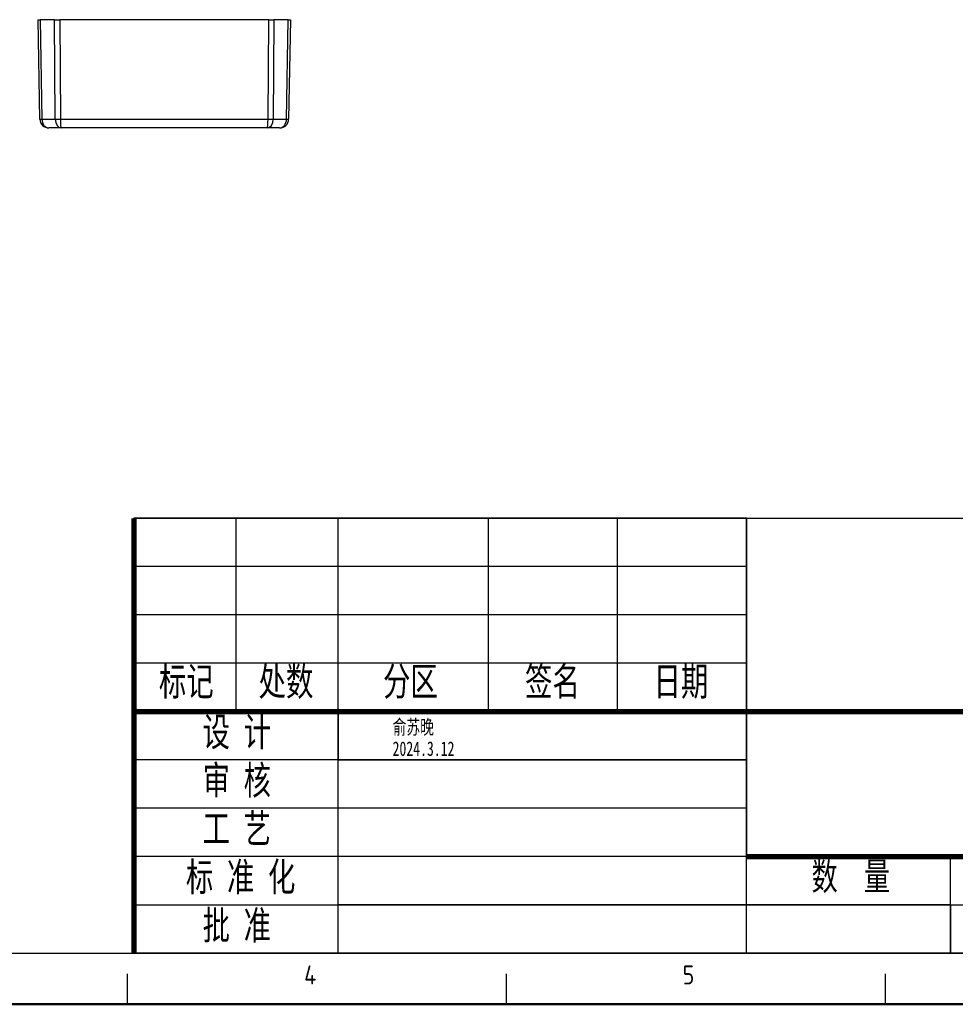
# Model space of a CAD drawing. Header units: millimetres. Extents: x 988 to 2668, y 368 to 1556.
# Tile 2 of 7: x 1558 to 2077, y 368 to 914. Entities that reach past the tile are written whole.
import ezdxf

# ---------------------------------------------------------------- set-up
doc = ezdxf.new("R2010")
doc.units = ezdxf.units.MM
doc.styles.add('LONG', font='gbenor.shx', dxfattribs={"bigfont": 'gbcbig.shx'})

msp = doc.modelspace()

# ---------------------------------------------------------------- linework, layer by layer
at = {"color": 7, "linetype": 'Continuous', "lineweight": 25}
for p, q in [((1569.45, 858.88), (1568.49, 913.97)), ((1568.49, 913.97), (1569.66, 913.97)), ((1569.66, 913.97), (1570.62, 858.88)), ((1577.64, 913.97), (1569.66, 913.97)), ((1578.04, 858.88), (1577.64, 913.97)), ((1577.64, 913.97), (1580.47, 913.97)), ((1580.47, 913.97), (1580.87, 858.88)), ((1696.34, 913.97), (1580.47, 913.97)), ((1695.95, 858.88), (1696.34, 913.97)), ((1696.34, 913.97), (1699.17, 913.97)), ((1699.17, 913.97), (1698.77, 858.88)), ((1707.15, 913.97), (1699.17, 913.97)), ((1706.19, 858.88), (1707.15, 913.97)), ((1707.15, 913.97), (1708.32, 913.97)), ((1708.32, 913.97), (1707.36, 858.88)), ((1570.62, 858.88), (1578.04, 858.88)), ((1580.87, 858.88), (1695.95, 858.88)), ((1698.77, 858.88), (1706.19, 858.88)), ((1581.28, 853.97), (1574.45, 853.97)), ((1695.53, 853.97), (1581.28, 853.97)), ((1702.36, 853.97), (1695.53, 853.97))]:
    msp.add_line(p, q, dxfattribs=at)
at = {"color": 2, "linetype": 'Continuous'}
for p, q in [((1961.04, 637.69), (1621.64, 637.69)), ((1621.64, 557.31), (1621.64, 637.69)), ((1734.78, 530.52), (1961.04, 530.52)), ((1734.78, 530.52), (1734.78, 503.72)), ((1961.04, 530.52), (2300.43, 530.52)), ((1961.04, 530.52), (2300.43, 530.52)), ((1961.04, 530.52), (1961.04, 450.13)), ((1961.04, 530.52), (1961.04, 503.72)), ((1734.78, 396.55), (1734.78, 503.72)), ((1961.04, 396.55), (1961.04, 503.72)), ((1961.04, 450.13), (2300.43, 450.13)), ((2074.17, 423.34), (1961.04, 423.34)), ((1961.04, 396.55), (1961.04, 423.34)), ((2074.17, 423.34), (2187.3, 423.34)), ((1961.04, 396.55), (1734.78, 396.55)), ((2074.17, 396.55), (1961.04, 396.55)), ((2074.17, 396.55), (2187.3, 396.55)), ((1618.11, 368.26), (1618.11, 385.06)), ((1828.11, 368.26), (1828.11, 385.06)), ((2038.11, 368.26), (2038.11, 385.06))]:
    msp.add_line(p, q, dxfattribs=at)
at = {"color": 7, "linetype": 'Continuous'}
for p, q in [((1621.64, 637.69), (2639.83, 637.69)), ((1678.21, 557.31), (1678.21, 637.69)), ((1678.21, 530.52), (1678.21, 637.69)), ((1734.78, 557.31), (1734.78, 637.69)), ((1734.78, 396.55), (1734.78, 637.69)), ((1818.14, 557.31), (1818.14, 637.69)), ((1818.14, 530.52), (1818.14, 637.69)), ((1889.59, 557.31), (1889.59, 637.69)), ((1889.59, 530.52), (1889.59, 637.69)), ((1961.04, 637.69), (1961.04, 530.52)), ((1961.04, 557.31), (1961.04, 637.69)), ((1961.04, 396.55), (1961.04, 637.69)), ((1961.04, 610.9), (1621.64, 610.9)), ((1961.04, 610.9), (1621.64, 610.9)), ((1961.04, 584.1), (1621.64, 584.1)), ((1961.04, 584.1), (1621.64, 584.1)), ((1961.04, 557.31), (1621.64, 557.31)), ((1961.04, 557.31), (1621.64, 557.31)), ((1961.04, 503.72), (1621.64, 503.72)), ((1734.78, 503.72), (1961.04, 503.72)), ((1961.04, 503.72), (1734.78, 503.72)), ((1961.04, 476.93), (1621.64, 476.93)), ((1961.04, 476.93), (1734.78, 476.93)), ((1961.04, 450.13), (1621.64, 450.13)), ((1961.04, 450.13), (1734.78, 450.13)), ((2074.17, 396.55), (2074.17, 450.13)), ((1621.64, 423.34), (2300.43, 423.34)), ((1961.04, 423.34), (1734.78, 423.34)), ((2074.17, 423.34), (2074.17, 396.55)), ((2074.17, 396.55), (2074.17, 423.34)), ((1101.24, 396.55), (2639.83, 396.55))]:
    msp.add_line(p, q, dxfattribs=at)
msp.add_line((2639.83, 396.55), (1621.64, 396.55))
at = {"linetype": 'Continuous', "lineweight": 50}
msp.add_line((988.11, 368.26), (2668.11, 368.26), dxfattribs=at)
msp.add_line((988.11, 368.26), (2668.11, 368.26), dxfattribs=at)
at = {"color": 7, "linetype": 'Continuous', "const_width": 2.98}
for points in [[(1621.64, 637.69), (1621.64, 396.55)], [(1621.64, 530.52), (2300.43, 530.52)], [(1961.04, 450.13), (2639.83, 450.13)]]:
    msp.add_lwpolyline(points, dxfattribs=at)
at = {"color": 7, "linetype": 'Continuous', "lineweight": 25}
for centre, radius, start, end in [((1570.04, 882.79), 23.92, 268.5969, 271.4031), ((1574.45, 858.97), 5, 181, 270), ((1579.45, 1030.6), 171.73, 269.5282, 270.4718), ((1697.36, 1030.6), 171.73, 269.5282, 270.4718), ((1702.36, 858.97), 5, 270, 359), ((1706.78, 882.79), 23.92, 268.5969, 271.4031)]:
    msp.add_arc(centre, radius, start, end, dxfattribs=at)
for centre, ratio, start_param, end_param in [((1574.45, 858.97), 0.765685, 1.58825, 3.141593), ((1581.28, 858.97), 0.648528, 1.58825, 3.141593), ((1581.28, 858.97), 0.082843, 1.58825, 3.141593), ((1695.53, 858.97), 0.648528, 3.141593, 4.694936), ((1695.53, 858.97), 0.082843, 3.141593, 4.694936), ((1702.36, 858.97), 0.765685, 3.141593, 4.694936)]:
    msp.add_ellipse(centre, major_axis=(0, 5), ratio=ratio, start_param=start_param, end_param=end_param, dxfattribs=at)

# ---------------------------------------------------------------- texts
at = {"color": 5, "style": 'LONG'}
for s, p in [('4', (1715.93, 379.29)), ('5', (1925.71, 379.29))]:
    msp.add_text(s, height=10.5, dxfattribs=at).set_placement(p)
at = {"color": 7, "linetype": 'Continuous', "attachment_point": 1, "line_spacing_factor": 0.9, "style": 'LONG'}
for s, insert, char_height, width in [('{\\fSimSun|b0|i0|c134|p2;\\W0.7;标记}', (1635.46, 555.21), 15.8861, 36.5498), ('{\\fSimSun|b0|i0|c134|p2;\\W0.7;处数}', (1690.71, 555.21), 15.8861, 36.5498), ('{\\fSimSun|b0|i0|c134|p2;\\W0.7;分区}', (1759.7, 555.21), 15.8861, 36.5498), ('{\\fSimSun|b0|i0|c134|p2;\\W0.7;签名}', (1838.39, 555.21), 15.8861, 36.5498), ('{\\fSimSun|b0|i0|c134|p2;\\W0.7;日期}', (1909.61, 555.21), 15.8861, 36.5498), ('{\\fSimSun|b0|i0|c134|p2;\\W0.7;设 计}', (1659.66, 527.25), 15.8861, 47.552), ('{\\W0.7;\\fSimSun|b0|i0|c134|p2;俞苏晚2024.3.12}', (1764.96, 525.96), 8, 47.552), ('{\\fSimSun|b0|i0|c134|p2;\\W0.7;审 核 }', (1659.66, 500.46), 15.8861, 47.552), ('{\\fSimSun|b0|i0|c134|p2;\\W0.7;工 艺}', (1659.66, 473.66), 15.8861, 47.552), ('{\\fSimSun|b0|i0|c134|p2;\\W0.7;标 准 化}', (1650.44, 446.87), 15.8861, 76.9764), ('{\\fSimSun|b0|i0|c134|p2;\\W0.7;数  量}', (1997.18, 446.81), 15.1895, 63.3198), ('{\\fSimSun|b0|i0|c134|p2;\\W0.7;批 准}', (1659.66, 420.07), 15.8861, 47.552)]:
    msp.add_mtext(s, dxfattribs=dict(at, insert=insert, char_height=char_height, width=width))

doc.saveas('drawing.dxf')
